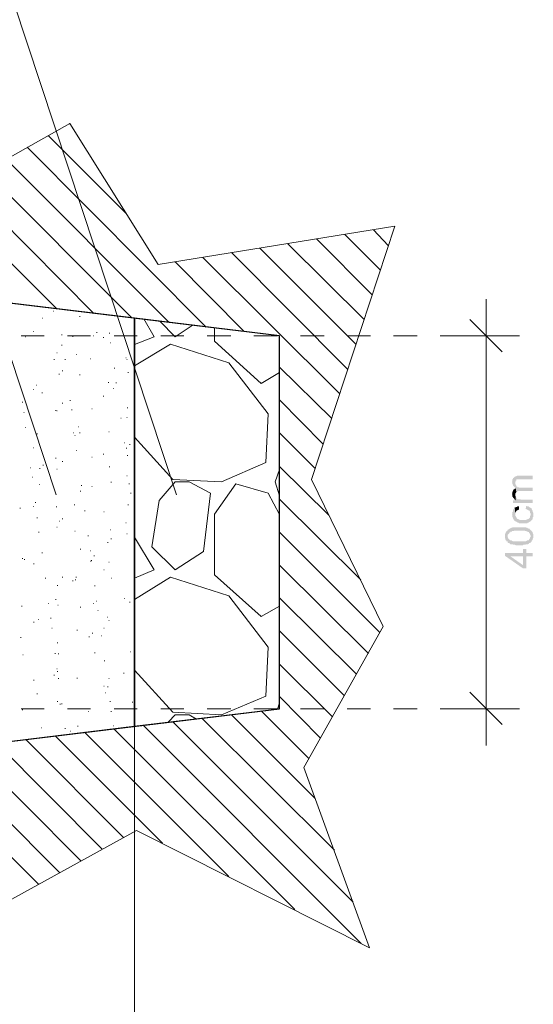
# Model space of a CAD drawing. Header units: inches. Extents: x -5286 to 1958, y -185 to 1019.
# Tile 49 of 62: x 1854 to 1958, y 5 to 205. Entities that reach past the tile are written whole.
import ezdxf

# ---------------------------------------------------------------- set-up
doc = ezdxf.new("R2010")
doc.units = ezdxf.units.IN
doc.header["$MEASUREMENT"] = 0
doc.layers.get('0').update_dxf_attribs({"color": 250, "linetype": 'CONTINUOUS', "lineweight": 100})
doc.layers.add('SCHEMAT', color=7, linetype='CONTINUOUS', lineweight=9)

msp = doc.modelspace()

# ---------------------------------------------------------------- hatches: boundary and pattern name
at = {"layer": 'SCHEMAT', "linetype": 'Continuous'}
for points in [[(1953.47, 111.15), (1953.58, 111.04), (1953.58, 110.82), (1953.69, 110.59), (1953.69, 110.48), (1953.8, 110.37), (1953.92, 110.26), (1954.03, 110.15), (1954.14, 110.04), (1954.14, 111.15), (1954.25, 111.37), (1954.25, 111.48), (1954.36, 111.48), (1954.36, 111.71), (1954.58, 111.71), (1957.69, 111.71), (1957.69, 112.48), (1954.58, 112.48), (1954.36, 112.37), (1954.25, 112.37), (1954.03, 112.26), (1953.92, 112.15), (1953.8, 112.04), (1953.69, 112.04), (1953.69, 111.82), (1953.58, 111.71), (1953.58, 111.37)], [(1953.47, 108.82), (1953.58, 108.59), (1953.58, 108.26), (1953.69, 108.15), (1953.69, 108.04), (1953.92, 107.82), (1954.03, 107.71), (1954.03, 107.59), (1954.14, 108.59), (1954.14, 108.82), (1954.25, 108.93), (1954.36, 109.15), (1954.25, 109.93), (1954.03, 109.82), (1953.92, 109.71), (1953.8, 109.71), (1953.69, 109.48), (1953.69, 109.37), (1953.58, 109.26), (1953.58, 108.93)], [(1954.14, 110.04), (1954.25, 109.93), (1954.36, 109.15), (1954.47, 109.15), (1954.58, 109.26), (1954.69, 109.37), (1957.69, 109.37), (1957.69, 110.04), (1954.92, 110.04), (1954.8, 110.15), (1954.58, 110.15), (1954.58, 110.26), (1954.47, 110.26), (1954.36, 110.37), (1954.36, 110.48), (1954.25, 110.59), (1954.25, 110.71), (1954.14, 110.82), (1954.14, 111.04)], [(1953.69, 107.48), (1953.69, 106.93), (1957.69, 106.93), (1957.69, 107.59), (1955.36, 107.59), (1955.14, 107.71), (1954.92, 107.71), (1954.8, 107.71), (1954.58, 107.71), (1954.47, 107.82), (1954.36, 108.04), (1954.25, 108.15), (1954.25, 107.48)], [(1954.03, 107.59), (1954.25, 107.48), (1954.25, 108.26), (1954.14, 108.48), (1954.14, 108.59)], [(1953.47, 104.59), (1953.58, 104.59), (1953.58, 104.04), (1953.69, 104.04), (1953.69, 103.82), (1953.8, 103.71), (1953.8, 103.59), (1953.92, 103.37), (1954.03, 103.37), (1954.14, 103.26), (1954.25, 103.15), (1954.36, 103.15), (1954.58, 103.04), (1954.58, 102.93), (1954.8, 102.93), (1954.92, 102.82), (1955.03, 102.82), (1955.14, 102.82), (1956.25, 102.82), (1956.36, 102.82), (1956.58, 102.82), (1956.69, 102.93), (1956.8, 102.93), (1956.92, 103.04), (1957.14, 103.15), (1957.25, 103.26), (1957.25, 104.59), (1957.25, 104.48), (1957.14, 104.26), (1957.14, 104.15), (1957.14, 104.04), (1957.03, 103.93), (1956.92, 103.82), (1956.8, 103.71), (1956.58, 103.71), (1956.58, 103.59), (1956.36, 103.59), (1956.25, 103.48), (1955.69, 103.48), (1955.14, 103.48), (1954.92, 103.59), (1954.69, 103.71), (1954.58, 103.71), (1954.47, 103.82), (1954.36, 104.04), (1954.25, 104.26), (1954.14, 104.37), (1954.14, 104.71), (1954.03, 106.04), (1954.03, 105.82), (1953.92, 105.71), (1953.8, 105.71), (1953.69, 105.59), (1953.69, 105.37), (1953.69, 105.26), (1953.58, 105.15), (1953.58, 104.82)], [(1954.03, 106.04), (1954.14, 104.71), (1954.14, 105.04), (1954.25, 105.15), (1954.36, 105.26), (1954.36, 105.37), (1954.47, 105.37), (1954.58, 105.48), (1954.8, 105.59), (1954.92, 105.59), (1954.92, 106.26), (1954.8, 106.26), (1954.58, 106.26), (1954.47, 106.15), (1954.36, 106.15), (1954.25, 106.04)], [(1956.25, 105.71), (1956.36, 105.71), (1956.58, 105.59), (1956.8, 105.48), (1956.92, 105.37), (1957.03, 105.37), (1957.14, 105.15), (1957.14, 104.93), (1957.25, 104.82), (1957.25, 103.26), (1957.36, 103.37), (1957.47, 103.48), (1957.58, 103.59), (1957.69, 103.71), (1957.69, 103.93), (1957.69, 104.04), (1957.8, 104.15), (1957.8, 104.93), (1957.69, 105.15), (1957.69, 105.26), (1957.69, 105.37), (1957.58, 105.48), (1957.47, 105.71), (1957.47, 105.82), (1957.36, 105.93), (1957.14, 106.04), (1956.92, 106.15), (1956.8, 106.26), (1956.58, 106.26), (1956.47, 106.26), (1956.36, 106.37)], [(1952.03, 100.26), (1952.03, 99.93), (1952.14, 99.71), (1952.14, 99.59), (1952.25, 99.37), (1952.36, 99.37), (1952.36, 99.15), (1952.58, 99.15), (1952.58, 98.93), (1952.58, 100.48), (1952.69, 100.59), (1952.8, 100.71), (1952.92, 100.82), (1952.92, 100.93), (1953.14, 101.04), (1953.14, 101.15), (1953.25, 101.15), (1953.47, 101.15), (1953.47, 101.26), (1953.8, 101.26), (1954.03, 101.37), (1956.03, 101.37), (1956.14, 101.26), (1956.36, 101.26), (1956.58, 101.15), (1956.69, 101.15), (1956.8, 101.04), (1956.92, 101.04), (1956.92, 100.82), (1957.14, 100.82), (1957.14, 100.59), (1957.25, 100.37), (1957.25, 100.26), (1957.36, 99.04), (1957.47, 99.15), (1957.47, 99.26), (1957.58, 99.37), (1957.69, 99.48), (1957.69, 99.59), (1957.69, 99.71), (1957.8, 99.93), (1957.8, 100.59), (1957.69, 100.82), (1957.69, 101.04), (1957.58, 101.15), (1957.47, 101.26), (1957.47, 101.37), (1957.36, 101.37), (1957.25, 101.48), (1957.14, 101.59), (1957.03, 101.71), (1956.92, 101.71), (1956.69, 101.82), (1956.58, 101.93), (1956.36, 101.93), (1956.25, 102.04), (1956.03, 102.04), (1955.8, 102.04), (1954.03, 102.04), (1953.8, 102.04), (1953.58, 102.04), (1953.47, 101.93), (1953.36, 101.93), (1953.14, 101.82), (1953.03, 101.71), (1952.92, 101.71), (1952.8, 101.59), (1952.58, 101.48), (1952.58, 101.37), (1952.36, 101.26), (1952.36, 101.15), (1952.25, 101.04), (1952.14, 100.82), (1952.14, 100.71), (1952.03, 100.59), (1952.03, 100.37)], [(1952.58, 98.93), (1952.69, 98.82), (1952.92, 98.82), (1953.03, 98.71), (1953.14, 98.59), (1953.36, 98.59), (1953.47, 98.59), (1953.69, 98.59), (1953.69, 98.48), (1954.03, 98.48), (1954.25, 98.37), (1955.69, 98.37), (1955.8, 98.48), (1956.14, 98.48), (1956.36, 98.59), (1956.47, 98.59), (1956.58, 98.59), (1956.69, 98.59), (1956.92, 98.71), (1956.92, 98.82), (1957.03, 98.82), (1957.14, 98.82), (1957.25, 98.93), (1957.36, 99.04), (1957.25, 100.26), (1957.25, 100.04), (1957.14, 99.93), (1957.14, 99.71), (1957.03, 99.71), (1956.92, 99.48), (1956.8, 99.37), (1956.69, 99.37), (1956.58, 99.37), (1956.47, 99.26), (1956.36, 99.26), (1956.25, 99.15), (1955.92, 99.15), (1955.69, 99.15), (1954.25, 99.15), (1954.03, 99.15), (1953.69, 99.15), (1953.58, 99.26), (1953.47, 99.26), (1953.36, 99.37), (1953.14, 99.37), (1953.03, 99.48), (1952.92, 99.59), (1952.8, 99.71), (1952.69, 99.82), (1952.69, 99.93), (1952.58, 100.04), (1952.58, 100.26)], [(1952.03, 96.82), (1952.03, 96.26), (1955.69, 93.71), (1956.36, 93.71), (1956.36, 96.15), (1957.69, 96.15), (1957.69, 96.82), (1956.36, 96.82), (1956.36, 97.59), (1955.69, 97.59), (1955.69, 94.37), (1953.14, 96.15)], [(1952.03, 96.82), (1953.14, 96.15), (1955.69, 96.15), (1955.69, 94.37), (1955.69, 96.82)]]:
    msp.add_hatch(color=0, dxfattribs=at).paths.add_polyline_path(points)

# ---------------------------------------------------------------- linework, layer by layer
at = {"linetype": 'Continuous', "lineweight": 30}
for points in [[(1676.58, 37.48), (1906.36, 65.26), (1906.36, 140.82), (1676.58, 168.59)], [(1799.47, 52.26), (1876.92, 61.71), (1876.92, 144.37), (1799.47, 153.71), (1799.47, 52.26), (1676.58, 37.48)], [(1906.36, 65.26), (1906.36, 140.82), (1876.92, 144.37), (1876.92, 61.71), (1906.36, 65.26)], [(1876.92, 144.37), (1876.92, 61.71)]]:
    msp.add_lwpolyline(points, dxfattribs=at)
at = {"layer": 'SCHEMAT', "color": 0, "linetype": 'Continuous'}
for points in [[(1885.47, 108.59), (1835.8, 258.37), (1835.8, 315.26)], [(1861.03, 108.59), (1811.47, 258.37), (1811.47, 288.59)], [(1840.58, 20.37), (1877.36, 40.59), (1924.58, 16.82), (1911.25, 53.37), (1927.36, 81.93), (1912.8, 111.71), (1929.69, 163.04), (1881.69, 155.26), (1863.8, 183.82), (1829.92, 164.82)], [(1864.03, 183.59), (1863.69, 183.82)], [(1875.25, 165.59), (1859.47, 181.37)], [(1891.47, 142.59), (1855.14, 179.04)], [(1883.92, 143.59), (1850.92, 176.59)], [(1876.36, 144.48), (1846.58, 174.26)], [(1868.69, 145.37), (1842.36, 171.82)], [(1676.58, 37.48), (1906.36, 65.26), (1906.36, 140.82), (1676.58, 168.59), (1676.58, 37.48)], [(1676.58, 168.59), (1906.36, 140.82), (1906.36, 65.26), (1676.58, 37.48)], [(1861.14, 146.26), (1838.03, 169.37)], [(1928.36, 159.15), (1925.36, 162.26)], [(1925.14, 149.15), (1913.8, 160.48)], [(1926.8, 154.15), (1919.58, 161.37)], [(1920.14, 134.04), (1896.58, 157.71)], [(1921.8, 139.15), (1902.36, 158.59)], [(1923.47, 144.15), (1908.03, 159.48)], [(1899.14, 141.71), (1885.14, 155.82)], [(1918.58, 129.04), (1890.8, 156.71)], [(1948.25, 148.26), (1948.25, 133.37)], [(1860.58, 145.82), (1860.47, 145.82)], [(1858.36, 144.37), (1858.25, 144.37)], [(1865.92, 144.71), (1865.8, 144.71)], [(1880.92, 140.59), (1878.8, 144.26)], [(1882.03, 143.82), (1885.14, 140.59)], [(1951.47, 137.59), (1944.92, 144.15)], [(1856.47, 141.71), (1856.36, 141.71)], [(1885.14, 140.59), (1888.8, 143.04)], [(1893.14, 139.71), (1893.14, 142.48)], [(1858.58, 140.82), (1853.92, 140.82)], [(1854.92, 140.59), (1854.8, 140.59)], [(1862.25, 141.04), (1862.14, 141.04)], [(1868.03, 140.82), (1863.36, 140.82)], [(1864.47, 140.71), (1864.36, 140.71)], [(1868.69, 140.82), (1868.58, 140.82)], [(1869.36, 141.48), (1869.25, 141.48)], [(1870.69, 140.48), (1870.58, 140.48)], [(1871.92, 141.37), (1871.8, 141.37)], [(1877.47, 140.82), (1872.8, 140.82)], [(1876.92, 139.04), (1880.92, 140.59)], [(1886.92, 140.82), (1882.25, 140.82)], [(1896.47, 140.82), (1891.69, 140.82)], [(1902.58, 131.15), (1893.14, 139.71)], [(1905.92, 140.82), (1901.14, 140.82)], [(1915.36, 140.82), (1910.58, 140.82)], [(1924.8, 140.82), (1920.03, 140.82)], [(1934.25, 140.82), (1929.47, 140.82)], [(1941.47, 140.82), (1938.92, 140.82)], [(1941.47, 140.82), (1955.03, 140.82)], [(1862.25, 138.93), (1862.14, 138.93)], [(1872.14, 139.37), (1872.03, 139.37)], [(1884.25, 139.15), (1876.92, 134.71)], [(1896.03, 135.37), (1884.25, 139.15)], [(1860.69, 136.04), (1860.58, 136.04)], [(1861.25, 137.37), (1861.14, 137.37)], [(1862.92, 136.04), (1862.8, 136.04)], [(1865.25, 137.04), (1865.14, 137.04)], [(1868.03, 136.15), (1867.92, 136.15)], [(1875.25, 136.37), (1875.14, 136.37)], [(1875.47, 136.04), (1875.36, 136.04)], [(1862.36, 133.71), (1862.25, 133.71)], [(1872.92, 134.26), (1872.8, 134.26)], [(1904.03, 125.04), (1896.03, 135.37)], [(1916.92, 124.04), (1906.36, 134.48)], [(1861.69, 133.04), (1861.58, 133.04)], [(1865.92, 132.93), (1865.8, 132.93)], [(1875.69, 133.37), (1875.58, 133.37)], [(1906.36, 133.37), (1902.58, 131.15)], [(1948.25, 72.59), (1948.25, 133.37)], [(1856.47, 129.93), (1856.36, 129.93)], [(1857.14, 130.82), (1857.03, 130.82)], [(1871.69, 131.37), (1871.58, 131.37)], [(1872.69, 130.15), (1872.58, 130.15)], [(1873.25, 131.26), (1873.14, 131.26)], [(1858.25, 129.26), (1858.14, 129.26)], [(1863.92, 127.71), (1863.8, 127.71)], [(1870.69, 128.59), (1870.58, 128.59)], [(1915.14, 118.93), (1906.36, 127.82)], [(1854.25, 127.37), (1854.14, 127.37)], [(1861.03, 125.71), (1860.92, 125.71)], [(1862.36, 127.15), (1862.25, 127.15)], [(1864.25, 125.82), (1864.14, 125.82)], [(1868.36, 126.04), (1868.25, 126.04)], [(1875.58, 126.26), (1875.47, 126.26)], [(1854.58, 125.26), (1854.47, 125.26)], [(1861.25, 125.59), (1861.14, 125.59)], [(1874.25, 124.15), (1874.14, 124.15)], [(1875.47, 124.26), (1875.36, 124.26)], [(1903.58, 115.15), (1904.03, 125.04)], [(1854.92, 122.26), (1854.8, 122.26)], [(1865.58, 122.37), (1865.47, 122.37)], [(1857.25, 120.93), (1857.14, 120.93)], [(1864.58, 121.15), (1864.47, 121.15)], [(1864.92, 120.59), (1864.8, 120.59)], [(1865.92, 121.15), (1865.8, 121.15)], [(1871.8, 121.37), (1871.69, 121.37)], [(1876.92, 120.26), (1884.69, 111.71)], [(1913.58, 113.93), (1906.36, 121.15)], [(1856.47, 118.15), (1856.36, 118.15)], [(1874.92, 119.15), (1874.8, 119.15)], [(1875.36, 118.04), (1875.25, 118.04)], [(1876.03, 118.82), (1875.92, 118.82)], [(1861.03, 116.04), (1860.92, 116.04)], [(1865.25, 117.59), (1865.14, 117.59)], [(1868.36, 116.26), (1868.25, 116.26)], [(1870.69, 116.82), (1870.58, 116.82)], [(1875.58, 116.59), (1875.47, 116.59)], [(1855.92, 114.04), (1855.8, 114.04)], [(1857.8, 113.93), (1857.69, 113.93)], [(1858.47, 114.59), (1858.36, 114.59)], [(1861.25, 113.82), (1861.14, 113.82)], [(1862.36, 115.37), (1862.25, 115.37)], [(1871.92, 114.26), (1871.8, 114.26)], [(1894.58, 111.26), (1903.58, 115.15)], [(1916.36, 104.48), (1906.36, 114.37)], [(1856.25, 112.15), (1856.14, 112.15)], [(1875.47, 112.48), (1875.36, 112.48)], [(1905.47, 111.26), (1906.36, 113.71)], [(1857.69, 110.71), (1857.58, 110.71)], [(1866.25, 110.48), (1866.14, 110.48)], [(1868.36, 110.26), (1868.25, 110.26)], [(1872.25, 111.15), (1872.14, 111.15)], [(1875.92, 110.82), (1875.8, 110.82)], [(1885.14, 111.26), (1881.92, 107.48), (1880.47, 98.04)], [(1884.69, 111.71), (1894.58, 111.26)], [(1888.03, 111.26), (1885.14, 111.26)], [(1892.36, 108.93), (1888.03, 111.26)], [(1893.14, 104.71), (1897.47, 110.82), (1904.03, 108.93), (1906.36, 104.59)], [(1906.36, 108.37), (1905.47, 111.26)], [(1866.03, 109.37), (1865.92, 109.37)], [(1876.25, 108.93), (1876.14, 108.93)], [(1885.14, 93.37), (1890.92, 97.15), (1892.36, 108.93)], [(1853.8, 105.93), (1853.69, 105.93)], [(1856.47, 106.26), (1856.36, 106.26)], [(1856.92, 107.04), (1856.8, 107.04)], [(1861.14, 106.15), (1861.03, 106.15)], [(1864.8, 106.59), (1864.69, 106.59)], [(1875.69, 106.59), (1875.58, 106.59)], [(1922.8, 91.37), (1906.36, 107.71)], [(1857.25, 103.93), (1857.14, 103.93)], [(1866.92, 105.37), (1866.8, 105.37)], [(1870.8, 105.15), (1870.69, 105.15)], [(1876.92, 103.82), (1876.8, 103.82)], [(1893.14, 92.37), (1893.14, 104.71)], [(1861.25, 102.04), (1861.14, 102.04)], [(1861.8, 103.26), (1861.69, 103.26)], [(1862.36, 103.71), (1862.25, 103.71)], [(1875.25, 102.93), (1875.14, 102.93)], [(1857.58, 101.04), (1857.47, 101.04)], [(1864.92, 101.26), (1864.8, 101.26)], [(1867.58, 100.26), (1867.47, 100.26)], [(1872.14, 101.48), (1872.03, 101.48)], [(1875.47, 100.71), (1875.36, 100.71)], [(1876.92, 91.71), (1880.92, 93.37), (1876.92, 100.04)], [(1926.69, 80.71), (1906.36, 101.04)], [(1871.58, 98.93), (1871.47, 98.93)], [(1872.25, 99.71), (1872.14, 99.71)], [(1880.47, 98.04), (1885.14, 93.37)], [(1858.25, 96.82), (1858.14, 96.82)], [(1866.03, 97.59), (1865.92, 97.59)], [(1868.03, 97.26), (1867.92, 97.26)], [(1868.8, 96.26), (1868.69, 96.26)], [(1854.25, 95.71), (1854.14, 95.71)], [(1854.69, 95.48), (1854.58, 95.48)], [(1856.58, 94.59), (1856.47, 94.59)], [(1868.14, 95.15), (1868.03, 95.15)], [(1868.25, 95.26), (1868.14, 95.26)], [(1871.8, 94.93), (1871.69, 94.93)], [(1924.36, 76.48), (1906.36, 94.37)], [(1862.36, 91.93), (1862.25, 91.93)], [(1865.14, 91.93), (1865.03, 91.93)], [(1870.8, 93.37), (1870.69, 93.37)], [(1884.25, 91.93), (1876.92, 87.37)], [(1896.03, 88.15), (1884.25, 91.93)], [(1902.58, 83.93), (1893.14, 92.37)], [(1858.92, 91.71), (1858.8, 91.71)], [(1861.36, 90.26), (1861.25, 90.26)], [(1864.47, 91.15), (1864.36, 91.15)], [(1865.03, 91.37), (1864.92, 91.37)], [(1868.92, 90.15), (1868.8, 90.15)], [(1872.36, 91.71), (1872.25, 91.71)], [(1903.58, 67.82), (1904.03, 77.71), (1896.03, 88.15)], [(1854.14, 86.04), (1854.03, 86.04)], [(1859.58, 86.59), (1859.47, 86.59)], [(1861.03, 87.37), (1860.92, 87.37)], [(1861.47, 86.26), (1861.36, 86.26)], [(1866.03, 85.82), (1865.92, 85.82)], [(1868.69, 86.59), (1868.58, 86.59)], [(1869.25, 87.04), (1869.14, 87.04)], [(1874.92, 87.59), (1874.8, 87.59)], [(1876.03, 86.82), (1875.92, 86.82)], [(1906.36, 86.04), (1902.58, 83.93)], [(1921.92, 72.26), (1906.36, 87.71)], [(1869.58, 85.15), (1869.47, 85.15)], [(1871.47, 83.82), (1871.36, 83.82)], [(1856.58, 82.82), (1856.47, 82.82)], [(1857.47, 83.37), (1857.36, 83.37)], [(1860.03, 83.59), (1859.92, 83.59)], [(1871.8, 83.15), (1871.69, 83.15)], [(1860.25, 81.59), (1860.14, 81.59)], [(1865.36, 81.15), (1865.25, 81.15)], [(1867.8, 79.82), (1867.69, 79.82)], [(1868.47, 80.59), (1868.36, 80.59)], [(1870.25, 80.04), (1870.14, 80.04)], [(1870.8, 81.59), (1870.69, 81.59)], [(1919.47, 67.93), (1906.36, 81.04)], [(1853.92, 79.71), (1853.8, 79.71)], [(1861.36, 78.59), (1861.25, 78.59)], [(1854.36, 76.15), (1854.25, 76.15)], [(1860.92, 76.48), (1860.8, 76.48)], [(1861.58, 76.37), (1861.47, 76.37)], [(1868.92, 76.59), (1868.8, 76.59)], [(1876.14, 76.82), (1876.03, 76.82)], [(1870.92, 74.93), (1870.8, 74.93)], [(1917.03, 63.71), (1906.36, 74.26)], [(1860.69, 72.04), (1860.58, 72.04)], [(1861.25, 73.37), (1861.14, 73.37)], [(1861.36, 72.82), (1861.25, 72.82)], [(1874.8, 72.48), (1874.69, 72.48)], [(1876.92, 73.04), (1884.69, 64.59)], [(1948.25, 72.59), (1948.25, 57.82)], [(1856.58, 71.04), (1856.47, 71.04)], [(1861.58, 71.37), (1861.47, 71.37)], [(1865.36, 71.48), (1865.25, 71.48)], [(1871.8, 71.37), (1871.69, 71.37)], [(1857.25, 68.26), (1857.14, 68.26)], [(1870.8, 69.82), (1870.69, 69.82)], [(1871.14, 68.48), (1871.03, 68.48)], [(1871.58, 69.71), (1871.47, 69.71)], [(1951.47, 62.04), (1944.92, 68.59)], [(1861.36, 66.71), (1861.25, 66.71)], [(1861.92, 66.15), (1861.8, 66.15)], [(1862.25, 66.26), (1862.14, 66.26)], [(1872.03, 66.71), (1871.92, 66.71)], [(1876.58, 66.59), (1876.47, 66.59)], [(1894.58, 64.04), (1903.58, 67.82)], [(1905.92, 65.15), (1906.36, 66.48)], [(1914.58, 59.37), (1906.36, 67.71)], [(1853.92, 65.26), (1858.58, 65.26)], [(1854.25, 65.04), (1854.14, 65.04)], [(1863.36, 65.26), (1868.03, 65.26)], [(1867.69, 64.71), (1867.58, 64.71)], [(1872.25, 64.71), (1872.14, 64.71)], [(1872.8, 65.26), (1877.47, 65.26)], [(1882.25, 65.26), (1886.92, 65.26)], [(1885.14, 64.04), (1883.8, 62.59)], [(1884.69, 64.59), (1894.58, 64.04)], [(1888.03, 64.04), (1885.14, 64.04)], [(1889.47, 63.15), (1888.03, 64.04)], [(1891.69, 65.26), (1896.47, 65.26)], [(1913.47, 47.15), (1896.58, 64.04)], [(1901.14, 65.26), (1905.92, 65.26)], [(1912.25, 55.15), (1902.58, 64.82)], [(1910.58, 65.26), (1915.36, 65.26)], [(1920.03, 65.26), (1924.8, 65.26)], [(1929.47, 65.26), (1934.25, 65.26)], [(1938.92, 65.26), (1941.47, 65.26)], [(1941.47, 65.26), (1955.03, 65.26)], [(1876.92, -13.07), (1876.92, 62.82)], [(1922.92, 17.71), (1878.69, 61.93)], [(1921.25, 26.04), (1884.69, 62.59)], [(1917.47, 36.59), (1890.58, 63.37)], [(1858.14, 61.37), (1858.03, 61.37)], [(1862.92, 61.26), (1862.8, 61.26)], [(1864.03, 60.71), (1863.92, 60.71)], [(1865.47, 61.71), (1865.36, 61.71)], [(1896.03, 31.26), (1866.8, 60.48)], [(1872.69, 61.82), (1872.58, 61.82)], [(1909.47, 24.59), (1872.8, 61.15)], [(1870.36, 36.82), (1848.92, 58.26)], [(1874.69, 39.15), (1854.92, 59.04)], [(1882.58, 38.04), (1860.92, 59.71)], [(1857.47, 29.71), (1831.03, 56.15)], [(1861.8, 32.04), (1837.03, 56.82)], [(1866.14, 34.37), (1842.92, 57.59)]]:
    msp.add_lwpolyline(points, dxfattribs=at)

doc.saveas('drawing.dxf')
